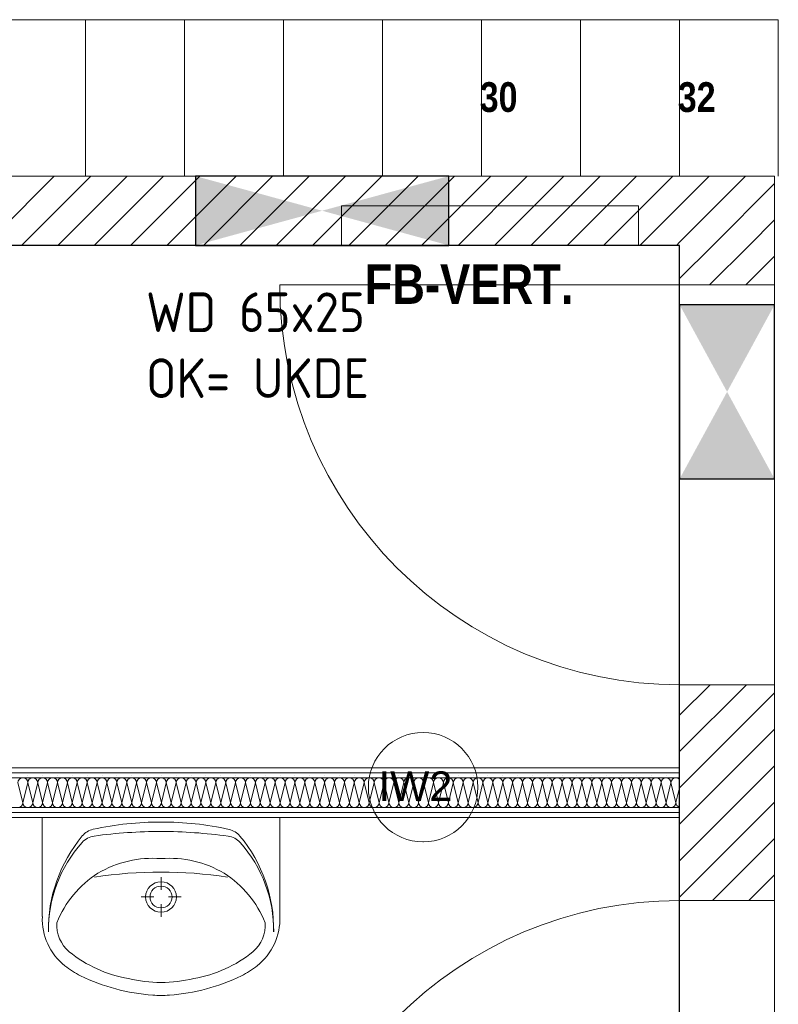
# Model space of a CAD drawing. Header units: millimetres. Extents: x 634730 to 711346, y 362082 to 425615.
# Tile 12 of 160: x 655395 to 657312, y 377180 to 379668. Entities that reach past the tile are written whole.
import ezdxf
from ezdxf.enums import TextEntityAlignment as Align

# ---------------------------------------------------------------- set-up
doc = ezdxf.new("R2010")
doc.units = ezdxf.units.MM
doc.header["$LTSCALE"] = 50
doc.linetypes.add('Doppelstrichlinie', pattern=[1.093611, 0.529167, -0.211667, 0.141111, -0.211667])
doc.linetypes.add('Strichlinie', pattern=[0.4, 0.3, -0.1])
for name, color, linetype in [('1_DB-Lüftung', 30, 'Continuous'), ('1_EG', 7, 'Continuous'), ('A_Beschriftung', 7, 'Continuous'), ('A_Deckenspiegel', 7, 'Continuous'), ('A_Haustechnik', 7, 'Continuous'), ('A_Möblierung fest', 7, 'Continuous'), ('A_Raumflächen', 7, 'Continuous'), ('A_Schraffuren', 7, 'Continuous'), ('A_Wände', 7, 'Continuous')]:
    doc.layers.add(name, color=color, linetype=linetype)
doc.styles.add('ERSTELLTER_STIL_1', font='ARIALN.TTF')
doc.styles.add('ERSTELLTER_STIL_2', font='ARIALNB.TTF')
doc.styles.get("Standard").update_dxf_attribs({"font": 'isocp.shx', "height": 140})

# ---------------------------------------------------------------- blocks, each defined once
blk = doc.blocks.new('A$C85d2cf1a')
for p, q in [((11.0806, 17.015), (7.322, 17.0151)), ((11.0805, 14.2517), (11.0806, 17.015))]:
    blk.add_line(p, q)
at = {"layer": 'A_Beschriftung', "color": 7, "linetype": 'Continuous', "lineweight": 13}
for p, q in [((10.4327, 15.5079), (10.4327, 15.508)), ((10.4327, 15.507), (10.4327, 15.5079))]:
    blk.add_line(p, q, dxfattribs=at)
at = {"layer": 'A_Beschriftung', "color": 7, "linetype": 'Continuous', "lineweight": 13, "flags": 128}
blk.add_lwpolyline([(10.5709, 15.6462, 1), (10.2944, 15.6462, 1)], format="xyb", close=True, dxfattribs=at)
at = {"layer": 'A_Deckenspiegel', "color": 7, "linetype": 'Strichlinie', "lineweight": 13}
for p, q in [((7.3306, 17.19), (11.3206, 17.19)), ((11.3206, 17.19), (11.3206, 5.97)), ((11.0806, 17.015), (7.3206, 17.015)), ((11.0806, 14.25), (11.0806, 17.015))]:
    blk.add_line(p, q, dxfattribs=at)
at = {"layer": 'A_Haustechnik', "color": 7, "linetype": 'Continuous', "lineweight": 13}
for p, q in [((10.9768, 17.115), (10.2268, 17.115)), ((10.2268, 17.115), (10.2268, 17.015)), ((10.9768, 17.015), (10.9768, 17.115)), ((10.2268, 17.015), (10.9768, 17.015))]:
    blk.add_line(p, q, dxfattribs=at)
at = {"layer": 'A_Möblierung fest', "color": 7, "linetype": 'Continuous', "lineweight": 13}
for p, q in [((11.3301, 17.5849), (7.3209, 17.5849)), ((9.5801, 17.5852), (9.5801, 17.1903)), ((9.8301, 17.5852), (9.8301, 17.1903)), ((10.0801, 17.5843), (10.0801, 17.1893)), ((10.3301, 17.5845), (10.3301, 17.1896)), ((10.5801, 17.5845), (10.5801, 17.1896)), ((10.8301, 17.585), (10.8301, 17.19)), ((11.0801, 17.5849), (11.0801, 17.19)), ((11.3301, 17.5849), (11.3301, 17.19)), ((9.4706, 15.57), (10.0706, 15.57)), ((9.4706, 15.57), (9.4706, 15.3193)), ((9.8651, 15.57), (9.6761, 15.57)), ((10.0706, 15.57), (10.0706, 15.3192)), ((9.7705, 15.4187), (9.7705, 15.3871)), ((9.752, 15.3688), (9.72, 15.3688)), ((9.7705, 15.3505), (9.7705, 15.3189)), ((9.821, 15.3688), (9.789, 15.3688))]:
    blk.add_line(p, q, dxfattribs=at)
for centre, major_axis, start_param, end_param in [((9.7642, 14.8161), (0.751, 0), 1.56189, 1.792349), ((9.7763, 14.8161), (0.751, 0), 1.347892, 1.57835), ((9.8634, 15.2867), (0.3774, 0), 2.455064, 3.157427), ((9.6085, 15.4739), (0.05, 0), 1.707463, 2.417709), ((9.6102, 15.4917), (0.05, 0), 1.792349, 2.455064), ((9.7763, 14.2682), (1.282, 0), 1.575072, 1.707463), ((9.7634, 14.2682), (1.282, 0), 1.432777, 1.565168), ((9.9329, 15.4736), (0.05, 0), 0.722532, 1.432777), ((9.9313, 15.4915), (0.05, 0), 0.685177, 1.347892), ((9.6778, 15.2869), (0.3774, 0), 6.265999, 6.968362), ((9.825, 15.2848), (0.339, 0), 2.417709, 3.153403), ((9.7161, 15.2849), (0.339, 0), 6.270022, 7.005717), ((9.7491, 15.2025), (0.2673, 0), 1.490407, 2.112827), ((9.7921, 15.2025), (0.2673, 0), 1.028766, 1.651186), ((9.7563, 15.2067), (0.2675, 0), 2.144036, 2.765441), ((9.7705, 14.3509), (1.0943, 0), 1.416851, 1.724849), ((9.7849, 15.2067), (0.2675, 0), 0.376152, 0.997556), ((9.6231, 15.3128), (0.1526, 0), 3.098742, 4.036154), ((9.5972, 15.2977), (0.0899, 0), 3.072991, 4.000267), ((9.944, 15.2977), (0.0899, 0), 5.424511, 6.351787), ((9.9181, 15.3128), (0.1526, 0), 5.388624, 6.326036), ((9.7446, 15.4793), (0.3255, 0), 4.026735, 4.537895), ((9.7966, 15.4793), (0.3255, 0), 4.886883, 5.398043), ((9.6753, 15.3775), (0.2364, 0), 4.037212, 4.238407), ((9.8659, 15.3775), (0.2364, 0), 5.186371, 5.387566), ((9.7858, 15.607), (0.4936, 0), 4.254071, 4.638994), ((9.7706, 15.5005), (0.3518, 0), 4.475607, 4.949171), ((9.7554, 15.607), (0.4936, 0), 4.785784, 5.170707), ((9.7706, 15.4163), (0.3, 0), 4.642359, 4.782419)]:
    blk.add_ellipse(centre, major_axis=major_axis, ratio=0.987805, start_param=start_param, end_param=end_param, dxfattribs=at)
for major_axis in [(0.0389, 0), (0.0278, 0)]:
    blk.add_ellipse((9.7705, 15.3688), major_axis=major_axis, ratio=0.987805, dxfattribs=at)
at = {"layer": 'A_Schraffuren', "color": 253, "linetype": 'Doppelstrichlinie', "lineweight": 18, "true_color": 0x9f9f9f}
for p, q in [((11.0806, 17.015), (7.322, 17.0151)), ((11.0805, 14.2517), (11.0806, 17.015))]:
    blk.add_line(p, q, dxfattribs=at)
at = {"layer": 'A_Wände', "color": 7, "linetype": 'Continuous', "lineweight": 18}
for p, q in [((11.0806, 17.19), (7.3206, 17.19)), ((11.3206, 17.19), (11.0806, 17.19)), ((11.3206, 16.915), (11.3206, 17.19)), ((7.5706, 17.015), (11.0806, 17.015)), ((11.0806, 17.015), (11.0806, 16.915)), ((11.0806, 16.915), (10.0706, 16.915)), ((11.3206, 16.915), (11.0806, 16.915)), ((11.3206, 16.915), (11.0806, 16.915)), ((11.3206, 16.915), (11.0806, 16.915)), ((11.3206, 15.905), (11.0806, 15.905)), ((11.0806, 15.905), (11.0806, 15.36)), ((11.3206, 15.905), (11.0806, 15.905)), ((11.3206, 15.905), (11.0806, 15.905)), ((11.3206, 15.36), (11.3206, 15.905)), ((11.0806, 15.695), (7.3206, 15.695)), ((7.3206, 15.6825), (11.0806, 15.6825)), ((11.0806, 15.57), (11.0806, 15.695)), ((7.3206, 15.67), (11.0806, 15.67)), ((7.3206, 15.595), (11.0806, 15.595)), ((7.3206, 15.5825), (11.0806, 15.5825)), ((7.3206, 15.57), (11.0806, 15.57)), ((11.3206, 15.36), (11.0806, 15.36)), ((11.3206, 15.36), (11.0806, 15.36)), ((11.3206, 15.36), (11.0806, 15.36))]:
    blk.add_line(p, q, dxfattribs=at)
at = {"layer": 'A_Wände', "color": 8, "linetype": 'Continuous', "lineweight": 18}
for p, q in [((9.3259, 17.015), (9.5009, 17.19)), ((9.4179, 17.015), (9.5929, 17.19)), ((9.5098, 17.015), (9.6848, 17.19)), ((9.6017, 17.015), (9.7767, 17.19)), ((9.6936, 17.015), (9.8686, 17.19)), ((9.7856, 17.015), (9.9606, 17.19)), ((9.8775, 17.015), (10.0525, 17.19)), ((9.9694, 17.015), (10.1444, 17.19)), ((10.0613, 17.015), (10.2363, 17.19)), ((10.1532, 17.015), (10.3282, 17.19)), ((10.2452, 17.015), (10.4202, 17.19)), ((10.3371, 17.015), (10.5121, 17.19)), ((10.429, 17.015), (10.604, 17.19)), ((10.5209, 17.015), (10.6959, 17.19)), ((10.6129, 17.015), (10.7879, 17.19)), ((10.7048, 17.015), (10.8798, 17.19)), ((10.7967, 17.015), (10.9717, 17.19)), ((10.8886, 17.015), (11.0636, 17.19)), ((11.0806, 17.1151), (11.1556, 17.19)), ((11.0806, 17.0231), (11.2475, 17.19)), ((11.1644, 17.015), (11.3206, 17.1712)), ((10.9806, 17.015), (11.0806, 17.1151)), ((11.2563, 17.015), (11.3206, 17.0793)), ((11.0725, 17.015), (11.0806, 17.0231)), ((11.0806, 16.9312), (11.1644, 17.015)), ((11.1563, 16.915), (11.2563, 17.015)), ((11.2483, 16.915), (11.3206, 16.9874)), ((11.0806, 15.8281), (11.1575, 15.905)), ((11.0806, 15.7362), (11.2494, 15.905)), ((11.0806, 15.6443), (11.3206, 15.8843)), ((11.0806, 15.5524), (11.3206, 15.7924)), ((11.0806, 15.4604), (11.3206, 15.7004)), ((9.4339, 15.6763), (9.4339, 15.6763)), ((9.4714, 15.6763), (9.4714, 15.6763)), ((9.5089, 15.6763), (9.5089, 15.6763)), ((9.5464, 15.6763), (9.5464, 15.6763)), ((9.5839, 15.6763), (9.5839, 15.6763)), ((9.6214, 15.6763), (9.6214, 15.6763)), ((9.6589, 15.6763), (9.6589, 15.6763)), ((9.6964, 15.6763), (9.6964, 15.6763)), ((9.7339, 15.6763), (9.7339, 15.6763)), ((9.7714, 15.6763), (9.7714, 15.6763)), ((9.8089, 15.6763), (9.8089, 15.6763)), ((9.8464, 15.6763), (9.8464, 15.6763)), ((9.8839, 15.6763), (9.8839, 15.6763)), ((9.9214, 15.6763), (9.9214, 15.6763)), ((9.9589, 15.6763), (9.9589, 15.6763)), ((9.9964, 15.6763), (9.9964, 15.6763)), ((10.0339, 15.6763), (10.0339, 15.6763)), ((10.0714, 15.6763), (10.0714, 15.6763)), ((10.1089, 15.6763), (10.1089, 15.6763)), ((10.1464, 15.6763), (10.1464, 15.6763)), ((10.1839, 15.6763), (10.1839, 15.6763)), ((10.2214, 15.6763), (10.2214, 15.6763)), ((10.2589, 15.6763), (10.2589, 15.6763)), ((10.2964, 15.6763), (10.2964, 15.6763)), ((10.3339, 15.6763), (10.3339, 15.6763)), ((10.3714, 15.6763), (10.3714, 15.6763)), ((10.4089, 15.6763), (10.4089, 15.6763)), ((10.4464, 15.6763), (10.4464, 15.6763)), ((10.4839, 15.6763), (10.4839, 15.6763)), ((10.5214, 15.6763), (10.5214, 15.6763)), ((10.5589, 15.6763), (10.5589, 15.6763)), ((10.5964, 15.6763), (10.5964, 15.6763)), ((10.6339, 15.6763), (10.6339, 15.6763)), ((10.6714, 15.6763), (10.6714, 15.6763)), ((10.7089, 15.6763), (10.7089, 15.6763)), ((10.7464, 15.6763), (10.7464, 15.6763)), ((10.7839, 15.6763), (10.7839, 15.6763)), ((10.8214, 15.6763), (10.8214, 15.6763)), ((10.8589, 15.6763), (10.8589, 15.6763)), ((10.8964, 15.6763), (10.8964, 15.6763)), ((10.9339, 15.6763), (10.9339, 15.6763)), ((10.9714, 15.6763), (10.9714, 15.6763)), ((11.0089, 15.6763), (11.0089, 15.6763)), ((11.0464, 15.6763), (11.0464, 15.6763)), ((9.4214, 15.6075), (9.4089, 15.6575)), ((9.4214, 15.6075), (9.4339, 15.6575)), ((9.4464, 15.6075), (9.4339, 15.6575)), ((9.4464, 15.6075), (9.4589, 15.6575)), ((9.4714, 15.6075), (9.4589, 15.6575)), ((9.4714, 15.6075), (9.4839, 15.6575)), ((9.4964, 15.6075), (9.4839, 15.6575)), ((9.4964, 15.6075), (9.5089, 15.6575)), ((9.5214, 15.6075), (9.5089, 15.6575)), ((9.5214, 15.6075), (9.5339, 15.6575)), ((9.5464, 15.6075), (9.5339, 15.6575)), ((9.5464, 15.6075), (9.5589, 15.6575)), ((9.5714, 15.6075), (9.5589, 15.6575)), ((9.5714, 15.6075), (9.5839, 15.6575)), ((9.5964, 15.6075), (9.5839, 15.6575)), ((9.5964, 15.6075), (9.6089, 15.6575)), ((9.6214, 15.6075), (9.6089, 15.6575)), ((9.6214, 15.6075), (9.6339, 15.6575)), ((9.6464, 15.6075), (9.6339, 15.6575)), ((9.6464, 15.6075), (9.6589, 15.6575)), ((9.6714, 15.6075), (9.6589, 15.6575)), ((9.6714, 15.6075), (9.6839, 15.6575)), ((9.6964, 15.6075), (9.6839, 15.6575)), ((9.6964, 15.6075), (9.7089, 15.6575)), ((9.7214, 15.6075), (9.7089, 15.6575)), ((9.7214, 15.6075), (9.7339, 15.6575)), ((9.7464, 15.6075), (9.7339, 15.6575)), ((9.7464, 15.6075), (9.7589, 15.6575)), ((9.7714, 15.6075), (9.7589, 15.6575)), ((9.7714, 15.6075), (9.7839, 15.6575)), ((9.7964, 15.6075), (9.7839, 15.6575)), ((9.7964, 15.6075), (9.8089, 15.6575)), ((9.8214, 15.6075), (9.8089, 15.6575)), ((9.8214, 15.6075), (9.8339, 15.6575)), ((9.8464, 15.6075), (9.8339, 15.6575)), ((9.8464, 15.6075), (9.8589, 15.6575)), ((9.8714, 15.6075), (9.8589, 15.6575)), ((9.8714, 15.6075), (9.8839, 15.6575)), ((9.8964, 15.6075), (9.8839, 15.6575)), ((9.8964, 15.6075), (9.9089, 15.6575)), ((9.9214, 15.6075), (9.9089, 15.6575)), ((9.9214, 15.6075), (9.9339, 15.6575)), ((9.9464, 15.6075), (9.9339, 15.6575)), ((9.9464, 15.6075), (9.9589, 15.6575)), ((9.9714, 15.6075), (9.9589, 15.6575)), ((9.9714, 15.6075), (9.9839, 15.6575)), ((9.9964, 15.6075), (9.9839, 15.6575)), ((9.9964, 15.6075), (10.0089, 15.6575)), ((10.0214, 15.6075), (10.0089, 15.6575)), ((10.0214, 15.6075), (10.0339, 15.6575)), ((10.0464, 15.6075), (10.0339, 15.6575)), ((10.0464, 15.6075), (10.0589, 15.6575)), ((10.0714, 15.6075), (10.0589, 15.6575)), ((10.0714, 15.6075), (10.0839, 15.6575)), ((10.0964, 15.6075), (10.0839, 15.6575)), ((10.0964, 15.6075), (10.1089, 15.6575)), ((10.1214, 15.6075), (10.1089, 15.6575)), ((10.1214, 15.6075), (10.1339, 15.6575)), ((10.1464, 15.6075), (10.1339, 15.6575)), ((10.1464, 15.6075), (10.1589, 15.6575)), ((10.1714, 15.6075), (10.1589, 15.6575)), ((10.1714, 15.6075), (10.1839, 15.6575)), ((10.1964, 15.6075), (10.1839, 15.6575)), ((10.1964, 15.6075), (10.2089, 15.6575)), ((10.2214, 15.6075), (10.2089, 15.6575)), ((10.2214, 15.6075), (10.2339, 15.6575)), ((10.2464, 15.6075), (10.2339, 15.6575)), ((10.2464, 15.6075), (10.2589, 15.6575)), ((10.2714, 15.6075), (10.2589, 15.6575)), ((10.2714, 15.6075), (10.2839, 15.6575)), ((10.2964, 15.6075), (10.2839, 15.6575)), ((10.2964, 15.6075), (10.3089, 15.6575)), ((10.3214, 15.6075), (10.3089, 15.6575)), ((10.3214, 15.6075), (10.3339, 15.6575)), ((10.3464, 15.6075), (10.3339, 15.6575)), ((10.3464, 15.6075), (10.3589, 15.6575)), ((10.3714, 15.6075), (10.3589, 15.6575)), ((10.3714, 15.6075), (10.3839, 15.6575)), ((10.3964, 15.6075), (10.3839, 15.6575)), ((10.3964, 15.6075), (10.4089, 15.6575)), ((10.4214, 15.6075), (10.4089, 15.6575)), ((10.4214, 15.6075), (10.4339, 15.6575)), ((10.4464, 15.6075), (10.4339, 15.6575)), ((10.4464, 15.6075), (10.4589, 15.6575)), ((10.4714, 15.6075), (10.4589, 15.6575)), ((10.4714, 15.6075), (10.4839, 15.6575)), ((10.4964, 15.6075), (10.4839, 15.6575)), ((10.4964, 15.6075), (10.5089, 15.6575)), ((10.5214, 15.6075), (10.5089, 15.6575)), ((10.5214, 15.6075), (10.5339, 15.6575)), ((10.5464, 15.6075), (10.5339, 15.6575)), ((10.5464, 15.6075), (10.5589, 15.6575)), ((10.5714, 15.6075), (10.5589, 15.6575)), ((10.5714, 15.6075), (10.5839, 15.6575)), ((10.5964, 15.6075), (10.5839, 15.6575)), ((10.5964, 15.6075), (10.6089, 15.6575)), ((10.6214, 15.6075), (10.6089, 15.6575)), ((10.6214, 15.6075), (10.6339, 15.6575)), ((10.6464, 15.6075), (10.6339, 15.6575)), ((10.6464, 15.6075), (10.6589, 15.6575)), ((10.6714, 15.6075), (10.6589, 15.6575)), ((10.6714, 15.6075), (10.6839, 15.6575)), ((10.6964, 15.6075), (10.6839, 15.6575)), ((10.6964, 15.6075), (10.7089, 15.6575)), ((10.7214, 15.6075), (10.7089, 15.6575)), ((10.7214, 15.6075), (10.7339, 15.6575)), ((10.7464, 15.6075), (10.7339, 15.6575)), ((10.7464, 15.6075), (10.7589, 15.6575)), ((10.7714, 15.6075), (10.7589, 15.6575)), ((10.7714, 15.6075), (10.7839, 15.6575)), ((10.7964, 15.6075), (10.7839, 15.6575)), ((10.7964, 15.6075), (10.8089, 15.6575)), ((10.8214, 15.6075), (10.8089, 15.6575)), ((10.8214, 15.6075), (10.8339, 15.6575)), ((10.8464, 15.6075), (10.8339, 15.6575)), ((10.8464, 15.6075), (10.8589, 15.6575)), ((10.8714, 15.6075), (10.8589, 15.6575)), ((10.8714, 15.6075), (10.8839, 15.6575)), ((10.8964, 15.6075), (10.8839, 15.6575)), ((10.8964, 15.6075), (10.9089, 15.6575)), ((10.9214, 15.6075), (10.9089, 15.6575)), ((10.9214, 15.6075), (10.9339, 15.6575)), ((10.9464, 15.6075), (10.9339, 15.6575)), ((10.9464, 15.6075), (10.9589, 15.6575)), ((10.9714, 15.6075), (10.9589, 15.6575)), ((10.9714, 15.6075), (10.9839, 15.6575)), ((10.9964, 15.6075), (10.9839, 15.6575)), ((10.9964, 15.6075), (11.0089, 15.6575)), ((11.0214, 15.6075), (11.0089, 15.6575)), ((11.0214, 15.6075), (11.0339, 15.6575)), ((11.0464, 15.6075), (11.0339, 15.6575)), ((11.0464, 15.6075), (11.0589, 15.6575)), ((11.0714, 15.6075), (11.0589, 15.6575)), ((11.0714, 15.6075), (11.0806, 15.6445)), ((11.0806, 15.3685), (11.3206, 15.6085)), ((11.164, 15.36), (11.3206, 15.5166)), ((11.256, 15.36), (11.3206, 15.4247))]:
    blk.add_line(p, q, dxfattribs=at)
at = {"layer": 'A_Wände', "color": 7, "linetype": 'Continuous', "lineweight": 13}
for centre, start, end in [((11.0806, 16.915), 180, 270), ((11.0806, 14.35), 90, 180)]:
    blk.add_arc(centre, 1.01, start, end, dxfattribs=at)
at = {"layer": 'A_Wände', "color": 8, "linetype": 'Continuous', "lineweight": 18}
for centre, start, end in [((9.4214, 15.6575), 90, 180), ((9.4214, 15.6575), 0, 90), ((9.4464, 15.6575), 90, 180), ((9.4464, 15.6575), 0, 90), ((9.4714, 15.6575), 90, 180), ((9.4714, 15.6575), 0, 90), ((9.4964, 15.6575), 90, 180), ((9.4964, 15.6575), 0, 90), ((9.5214, 15.6575), 90, 180), ((9.5214, 15.6575), 0, 90), ((9.5464, 15.6575), 90, 180), ((9.5464, 15.6575), 0, 90), ((9.5714, 15.6575), 90, 180), ((9.5714, 15.6575), 0, 90), ((9.5964, 15.6575), 90, 180), ((9.5964, 15.6575), 0, 90), ((9.6214, 15.6575), 90, 180), ((9.6214, 15.6575), 0, 90), ((9.6464, 15.6575), 90, 180), ((9.6464, 15.6575), 0, 90), ((9.6714, 15.6575), 90, 180), ((9.6714, 15.6575), 0, 90), ((9.6964, 15.6575), 90, 180), ((9.6964, 15.6575), 0, 90), ((9.7214, 15.6575), 90, 180), ((9.7214, 15.6575), 0, 90), ((9.7464, 15.6575), 90, 180), ((9.7464, 15.6575), 0, 90), ((9.7714, 15.6575), 90, 180), ((9.7714, 15.6575), 0, 90), ((9.7964, 15.6575), 90, 180), ((9.7964, 15.6575), 0, 90), ((9.8214, 15.6575), 90, 180), ((9.8214, 15.6575), 0, 90), ((9.8464, 15.6575), 90, 180), ((9.8464, 15.6575), 0, 90), ((9.8714, 15.6575), 90, 180), ((9.8714, 15.6575), 0, 90), ((9.8964, 15.6575), 90, 180), ((9.8964, 15.6575), 0, 90), ((9.9214, 15.6575), 90, 180), ((9.9214, 15.6575), 0, 90), ((9.9464, 15.6575), 90, 180), ((9.9464, 15.6575), 0, 90), ((9.9714, 15.6575), 90, 180), ((9.9714, 15.6575), 0, 90), ((9.9964, 15.6575), 90, 180), ((9.9964, 15.6575), 0, 90), ((10.0214, 15.6575), 90, 180), ((10.0214, 15.6575), 0, 90), ((10.0464, 15.6575), 90, 180), ((10.0464, 15.6575), 0, 90), ((10.0714, 15.6575), 90, 180), ((10.0714, 15.6575), 0, 90), ((10.0964, 15.6575), 90, 180), ((10.0964, 15.6575), 0, 90), ((10.1214, 15.6575), 90, 180), ((10.1214, 15.6575), 0, 90), ((10.1464, 15.6575), 90, 180), ((10.1464, 15.6575), 0, 90), ((10.1714, 15.6575), 90, 180), ((10.1714, 15.6575), 0, 90), ((10.1964, 15.6575), 90, 180), ((10.1964, 15.6575), 0, 90), ((10.2214, 15.6575), 90, 180), ((10.2214, 15.6575), 0, 90), ((10.2464, 15.6575), 90, 180), ((10.2464, 15.6575), 0, 90), ((10.2714, 15.6575), 90, 180), ((10.2714, 15.6575), 0, 90), ((10.2964, 15.6575), 90, 180), ((10.2964, 15.6575), 0, 90), ((10.3214, 15.6575), 90, 180), ((10.3214, 15.6575), 0, 90), ((10.3464, 15.6575), 90, 180), ((10.3464, 15.6575), 0, 90), ((10.3714, 15.6575), 90, 180), ((10.3714, 15.6575), 0, 90), ((10.3964, 15.6575), 90, 180), ((10.3964, 15.6575), 0, 90), ((10.4214, 15.6575), 90, 180), ((10.4214, 15.6575), 0, 90), ((10.4464, 15.6575), 90, 180), ((10.4464, 15.6575), 0, 90), ((10.4714, 15.6575), 90, 180), ((10.4714, 15.6575), 0, 90), ((10.4964, 15.6575), 90, 180), ((10.4964, 15.6575), 0, 90), ((10.5214, 15.6575), 90, 180), ((10.5214, 15.6575), 0, 90), ((10.5464, 15.6575), 90, 180), ((10.5464, 15.6575), 0, 90), ((10.5714, 15.6575), 90, 180), ((10.5714, 15.6575), 0, 90), ((10.5964, 15.6575), 90, 180), ((10.5964, 15.6575), 0, 90), ((10.6214, 15.6575), 90, 180), ((10.6214, 15.6575), 0, 90), ((10.6464, 15.6575), 90, 180), ((10.6464, 15.6575), 0, 90), ((10.6714, 15.6575), 90, 180), ((10.6714, 15.6575), 0, 90), ((10.6964, 15.6575), 90, 180), ((10.6964, 15.6575), 0, 90), ((10.7214, 15.6575), 90, 180), ((10.7214, 15.6575), 0, 90), ((10.7464, 15.6575), 90, 180), ((10.7464, 15.6575), 0, 90), ((10.7714, 15.6575), 90, 180), ((10.7714, 15.6575), 0, 90), ((10.7964, 15.6575), 90, 180), ((10.7964, 15.6575), 0, 90), ((10.8214, 15.6575), 90, 180), ((10.8214, 15.6575), 0, 90), ((10.8464, 15.6575), 90, 180), ((10.8464, 15.6575), 0, 90), ((10.8714, 15.6575), 90, 180), ((10.8714, 15.6575), 0, 90), ((10.8964, 15.6575), 90, 180), ((10.8964, 15.6575), 0, 90), ((10.9214, 15.6575), 90, 180), ((10.9214, 15.6575), 0, 90), ((10.9464, 15.6575), 90, 180), ((10.9464, 15.6575), 0, 90), ((10.9714, 15.6575), 90, 180), ((10.9714, 15.6575), 0, 90), ((10.9964, 15.6575), 90, 180), ((10.9964, 15.6575), 0, 90), ((11.0214, 15.6575), 90, 180), ((11.0214, 15.6575), 0, 90), ((11.0464, 15.6575), 90, 180), ((11.0464, 15.6575), 0, 90), ((11.0714, 15.6575), 90, 180), ((11.0714, 15.6575), 42.3733, 90), ((9.4089, 15.6075), 270, 0), ((9.4339, 15.6075), 180, 270), ((9.4339, 15.6075), 270, 0), ((9.4589, 15.6075), 180, 270), ((9.4589, 15.6075), 270, 0), ((9.4839, 15.6075), 180, 270), ((9.4839, 15.6075), 270, 0), ((9.5089, 15.6075), 180, 270), ((9.5089, 15.6075), 270, 0), ((9.5339, 15.6075), 180, 270), ((9.5339, 15.6075), 270, 0), ((9.5589, 15.6075), 180, 270), ((9.5589, 15.6075), 270, 0), ((9.5839, 15.6075), 180, 270), ((9.5839, 15.6075), 270, 0), ((9.6089, 15.6075), 180, 270), ((9.6089, 15.6075), 270, 0), ((9.6339, 15.6075), 180, 270), ((9.6339, 15.6075), 270, 0), ((9.6589, 15.6075), 180, 270), ((9.6589, 15.6075), 270, 0), ((9.6839, 15.6075), 180, 270), ((9.6839, 15.6075), 270, 0), ((9.7089, 15.6075), 180, 270), ((9.7089, 15.6075), 270, 0), ((9.7339, 15.6075), 180, 270), ((9.7339, 15.6075), 270, 0), ((9.7589, 15.6075), 180, 270), ((9.7589, 15.6075), 270, 0), ((9.7839, 15.6075), 180, 270), ((9.7839, 15.6075), 270, 0), ((9.8089, 15.6075), 180, 270), ((9.8089, 15.6075), 270, 0), ((9.8339, 15.6075), 180, 270), ((9.8339, 15.6075), 270, 0), ((9.8589, 15.6075), 180, 270), ((9.8589, 15.6075), 270, 0), ((9.8839, 15.6075), 180, 270), ((9.8839, 15.6075), 270, 0), ((9.9089, 15.6075), 180, 270), ((9.9089, 15.6075), 270, 0), ((9.9339, 15.6075), 180, 270), ((9.9339, 15.6075), 270, 0), ((9.9589, 15.6075), 180, 270), ((9.9589, 15.6075), 270, 0), ((9.9839, 15.6075), 180, 270), ((9.9839, 15.6075), 270, 0), ((10.0089, 15.6075), 180, 270), ((10.0089, 15.6075), 270, 0), ((10.0339, 15.6075), 180, 270), ((10.0339, 15.6075), 270, 0), ((10.0589, 15.6075), 180, 270), ((10.0589, 15.6075), 270, 0), ((10.0839, 15.6075), 180, 270), ((10.0839, 15.6075), 270, 0), ((10.1089, 15.6075), 180, 270), ((10.1089, 15.6075), 270, 0), ((10.1339, 15.6075), 180, 270), ((10.1339, 15.6075), 270, 0), ((10.1589, 15.6075), 180, 270), ((10.1589, 15.6075), 270, 0), ((10.1839, 15.6075), 180, 270), ((10.1839, 15.6075), 270, 0), ((10.2089, 15.6075), 180, 270), ((10.2089, 15.6075), 270, 0), ((10.2339, 15.6075), 180, 270), ((10.2339, 15.6075), 270, 0), ((10.2589, 15.6075), 180, 270), ((10.2589, 15.6075), 270, 0), ((10.2839, 15.6075), 180, 270), ((10.2839, 15.6075), 270, 0), ((10.3089, 15.6075), 180, 270), ((10.3089, 15.6075), 270, 0), ((10.3339, 15.6075), 180, 270), ((10.3339, 15.6075), 270, 0), ((10.3589, 15.6075), 180, 270), ((10.3589, 15.6075), 270, 0), ((10.3839, 15.6075), 180, 270), ((10.3839, 15.6075), 270, 0), ((10.4089, 15.6075), 180, 270), ((10.4089, 15.6075), 270, 0), ((10.4339, 15.6075), 180, 270), ((10.4339, 15.6075), 270, 0), ((10.4589, 15.6075), 180, 270), ((10.4589, 15.6075), 270, 0), ((10.4839, 15.6075), 180, 270), ((10.4839, 15.6075), 270, 0), ((10.5089, 15.6075), 180, 270), ((10.5089, 15.6075), 270, 0), ((10.5339, 15.6075), 180, 270), ((10.5339, 15.6075), 270, 0), ((10.5589, 15.6075), 180, 270), ((10.5589, 15.6075), 270, 0), ((10.5839, 15.6075), 180, 270), ((10.5839, 15.6075), 270, 0), ((10.6089, 15.6075), 180, 270), ((10.6089, 15.6075), 270, 0), ((10.6339, 15.6075), 180, 270), ((10.6339, 15.6075), 270, 0), ((10.6589, 15.6075), 180, 270), ((10.6589, 15.6075), 270, 0), ((10.6839, 15.6075), 180, 270), ((10.6839, 15.6075), 270, 0), ((10.7089, 15.6075), 180, 270), ((10.7089, 15.6075), 270, 0), ((10.7339, 15.6075), 180, 270), ((10.7339, 15.6075), 270, 0), ((10.7589, 15.6075), 180, 270), ((10.7589, 15.6075), 270, 0), ((10.7839, 15.6075), 180, 270), ((10.7839, 15.6075), 270, 0), ((10.8089, 15.6075), 180, 270), ((10.8089, 15.6075), 270, 0), ((10.8339, 15.6075), 180, 270), ((10.8339, 15.6075), 270, 0), ((10.8589, 15.6075), 180, 270), ((10.8589, 15.6075), 270, 0), ((10.8839, 15.6075), 180, 270), ((10.8839, 15.6075), 270, 0), ((10.9089, 15.6075), 180, 270), ((10.9089, 15.6075), 270, 0), ((10.9339, 15.6075), 180, 270), ((10.9339, 15.6075), 270, 0), ((10.9589, 15.6075), 180, 270), ((10.9589, 15.6075), 270, 0), ((10.9839, 15.6075), 180, 270), ((10.9839, 15.6075), 270, 0), ((11.0089, 15.6075), 180, 270), ((11.0089, 15.6075), 270, 0), ((11.0339, 15.6075), 180, 270), ((11.0339, 15.6075), 270, 0), ((11.0589, 15.6075), 180, 270), ((11.0589, 15.6075), 270, 0), ((11.0839, 15.6075), 180, 254.8569)]:
    blk.add_arc(centre, 0.0125, start, end, dxfattribs=at)
at = {"layer": 'A_Wände', "color": 7, "linetype": 'Continuous', "lineweight": 18}
for p in [(11.0806, 16.915), (11.0806, 15.905), (11.0806, 15.36)]:
    blk.add_point(p, dxfattribs=at)
at = {"layer": 'A_Beschriftung', "color": 7, "style": 'ERSTELLTER_STIL_2'}
for s, p in [('30', (10.5757, 17.3523)), ('32', (11.0761, 17.3523))]:
    blk.add_text(s, height=0.075, dxfattribs=at).set_placement(p)
at = {"layer": 'A_Beschriftung', "color": 7, "lineweight": 13, "insert": (10.4327, 15.6862), "char_height": 0.075, "attachment_point": 2, "style": 'ERSTELLTER_STIL_2'}
blk.add_mtext('\\A1;{\\pqc;\\pt0,1;\\fArial|b0|i0|c0|p0;\\W1.000000;IW2\\fArial|b0|i0|c0|p0;\\W1.000000;\\A1{\\H.66x;\\S^  ;}\\fArial|b0|i0|c0|p0;\\W1.000000;\\fArial|b0|i0|c0|p0;\\W1.000000;\\A1{\\H.66x;\\S^  ;}\\fArial|b0|i0|c0|p0;\\W1.000000; \\fArial|b0|i0|c0|p0;\\W1.000000;\\fArial|b0|i0|c0|p0;\\W1.000000;\\fArial|b0|i0|c0|p0;\\W1.000000;\\fArial|b0|i0|c0|p0;\\W1.000000;\\fArial|b0|i0|c0|p0;\\W1.000000;\\fArial|b0|i0|c0|p0;\\W1.000000;\\fArial|b0|i0|c0|p0;\\W1.000000;\\fArial|b0|i0|c0|p0;\\W1.000000;\\fArial|b0|i0|c0|p0;\\W1.000000;\\fArial|b0|i0|c0|p0;\\W1.000000;\\fArial|b0|i0|c0|p0;\\W1.000000;\\fArial|b0|i0|c0|p0;\\W1.000000;\\fArial|b0|i0|c0|p0;\\W1.000000;\\fArial|b0|i0|c0|p0;\\W1.000000;\\fArial|b0|i0|c0|p0;\\W1.000000;\\fArial|b0|i0|c0|p0;\\W1.000000;\\fArial|b0|i0|c0|p0;\\W1.000000;\\fArial|b0|i0|c0|p0;\\W1.000000;\\fArial|b0|i0|c0|p0;\\W1.000000;\\fArial|b0|i0|c0|p0;\\W1.000000;\\fArial|b0|i0|c0|p0;\\W1.000000;\\fArial|b0|i0|c0|p0;\\W1.000000;\\fArial|b0|i0|c0|p0;\\W1.000000;\\fArial|b0|i0|c0|p0;\\W1.000000;\\fArial|b0|i0|c0|p0;\\W1.000000;\\fArial|b0|i0|c0|p0;\\W1.000000;\\fArial|b0|i0|c0|p0;\\W1.000000;\\fArial|b0|i0|c0|p0;\\W1.000000;\\fArial|b0|i0|c0|p0;\\W1.000000;\\fArial|b0|i0|c0|p0;\\W1.000000;\\fArial|b0|i0|c0|p0;\\W1.000000;\\fArial|b0|i0|c0|p0;\\W1.000000;\\fArial|b0|i0|c0|p0;\\W1.000000;\\fArial|b0|i0|c0|p0;\\W1.000000;\\fArial|b0|i0|c0|p0;\\W1.000000;\\fArial|b0|i0|c0|p0;\\W1.000000;\\fArial|b0|i0|c0|p0;\\W1.000000;\\fArial|b0|i0|c0|p0;\\W1.000000;\\fArial|b0|i0|c0|p0;\\W1.000000;\\fArial|b0|i0|c0|p0;\\W1.000000;\\fArial|b0|i0|c0|p0;\\W1.000000;\\fArial|b0|i0|c0|p0;\\W1.000000;\\fArial|b0|i0|c0|p0;\\W1.000000;}', dxfattribs=at)
at = {"layer": 'A_Haustechnik', "color": 7, "style": 'ERSTELLTER_STIL_2'}
blk.add_text('FB-VERT.', height=0.1, dxfattribs=at).set_placement((10.2846, 16.8673))
at = {"layer": 'A_Möblierung fest', "color": 7, "lineweight": 13, "style": 'ERSTELLTER_STIL_2', "text_generation_flag": 2}
blk.add_attdef('txt', text='', height=0.12, rotation=359.9988, dxfattribs=at).set_placement((23.514, 39.2921), align=Align.MIDDLE_CENTER)
at = {"layer": 'A_Möblierung fest', "color": 7, "lineweight": 13, "style": 'ERSTELLTER_STIL_2'}
blk.add_attdef('txt', text='', height=0.12, dxfattribs=at).set_placement((10.172, 25.6523), align=Align.MIDDLE_CENTER)
at = {"layer": 'A_Raumflächen', "color": 7, "lineweight": 18}
for tag, style, p in [('DUMMY_850', 'ERSTELLTER_STIL_1', (31.5414, 25.9585)), ('DUMMY_850', 'ERSTELLTER_STIL_1', (48.3798, 25.9585)), ('ROOM_NAME', 'ERSTELLTER_STIL_1', (30.4276, 25.9283)), ('ROOM_NAME', 'ERSTELLTER_STIL_1', (47.266, 25.9283)), ('floorCode', 'ERSTELLTER_STIL_2', (30.5258, 25.6828)), ('stFloorCovering', 'ERSTELLTER_STIL_2', (31.0934, 25.6828)), ('floorCode', 'ERSTELLTER_STIL_2', (47.3642, 25.6828)), ('stFloorCovering', 'ERSTELLTER_STIL_2', (47.9319, 25.6828)), ('DUMMY_851', 'ERSTELLTER_STIL_2', (30.5258, 25.4675)), ('DUMMY_851', 'ERSTELLTER_STIL_2', (47.3642, 25.4675)), ('measuredNetAreaCode', 'ERSTELLTER_STIL_2', (30.5258, 25.1917)), ('measuredNetAreaCode', 'ERSTELLTER_STIL_2', (47.3642, 25.1917))]:
    blk.add_attdef(tag, text='', height=0.125, dxfattribs=dict(at, style=style)).set_placement(p, align=Align.TOP_LEFT)

msp = doc.modelspace()

# ---------------------------------------------------------------- linework, layer by layer
at = {"layer": '1_DB-Lüftung'}
for points, elevation in [([(656479.2, 379097.4), (656479.2, 379272.5), (655839.2, 379272.5), (655839.2, 379097.4)], 61695), ([(657062.4, 378507.5), (657302.3, 378507.4), (657302.3, 378947.4), (657062.4, 378947.5)], 61830.2)]:
    msp.add_lwpolyline(points, close=True, dxfattribs=dict(at, elevation=elevation))
for points in [[(655839.2, 379272.5, 61695), (655839.2, 379097.4, 61695), (656479.2, 379097.4, 61695), (656479.2, 379272.5, 61695)], [(657302.3, 378947.4, 61830.2), (657062.4, 378947.5, 61830.2), (657062.4, 378507.5, 61830.2), (657302.3, 378507.4, 61830.2)]]:
    msp.add_solid(points, dxfattribs=at)

# ---------------------------------------------------------------- texts
at = {"layer": '1_DB-Lüftung', "insert": (655714.3, 378978.6, 61689.3), "char_height": 100, "attachment_point": 1}
msp.add_mtext_dynamic_manual_height_columns('WD 65x25\\POK= UKDE', width=1722.207, gutter_width=700, heights=[0], dxfattribs=at)

# ---------------------------------------------------------------- next in the draw order: block references
at = {"layer": '1_EG', "xscale": 1000, "yscale": 1000, "zscale": 1000}
msp.add_blockref('A$C85d2cf1a', (645981.7, 362082.4, 41515.3), dxfattribs=at)

doc.saveas('drawing.dxf')
